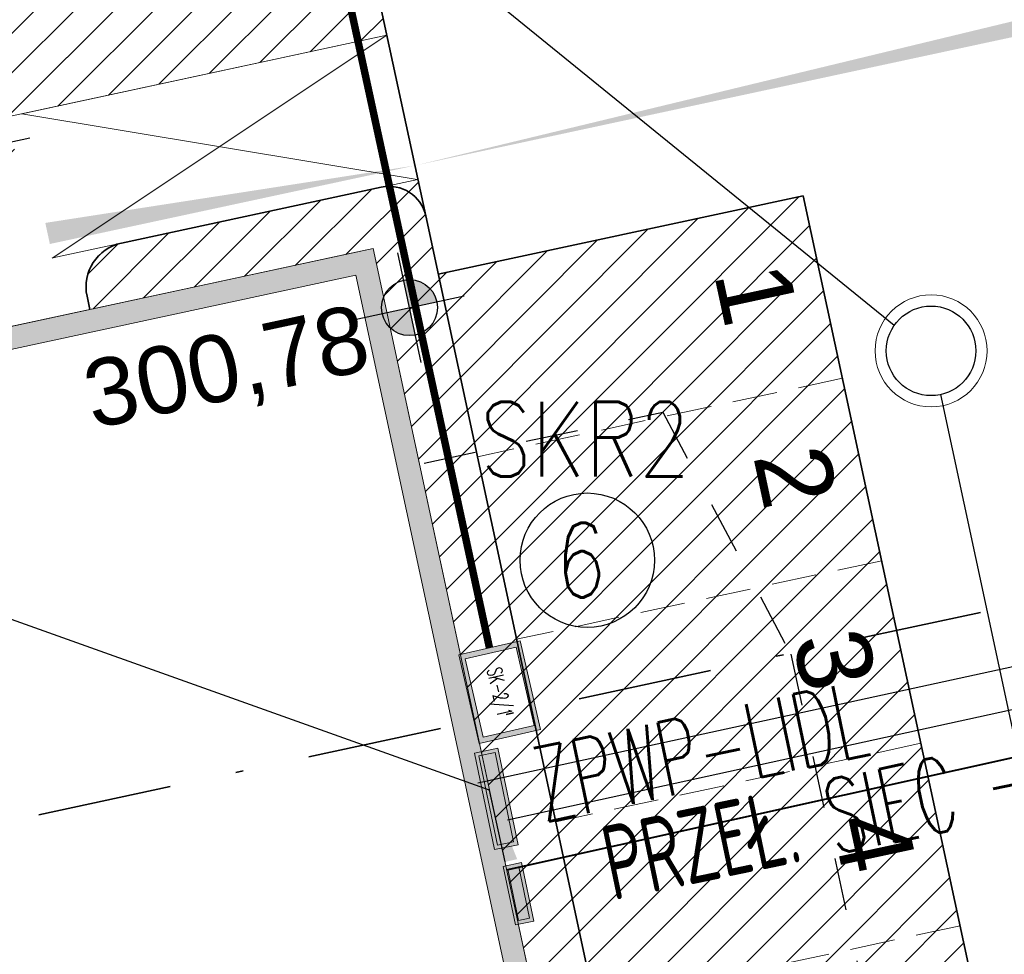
# Model space of a CAD drawing. Header units: metres. Extents: x 6567600 to 13135881, y 5574237 to 11149086.
# Tile 24 of 120: x 6567888 to 6567901, y 5574426 to 5574438. Entities that reach past the tile are written whole.
import ezdxf
from ezdxf import colors
from ezdxf.entities.mleader import LeaderData, LeaderLine
from ezdxf.enums import TextEntityAlignment as Align
from ezdxf.math import Vec2, Vec3

# ---------------------------------------------------------------- set-up
doc = ezdxf.new("R2010")
doc.units = ezdxf.units.M
for name, pattern in [('zzzxref_260316$0$KOR', [1.4, 0.7, -0.7]), ('zzzxref_260316$0$PR1183 Chorzów Metalowców V09_TT$0$Kropki i Kreski', [3.6, 1.8, -0.9000000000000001, 0, -0.8999999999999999]), ('zzzxref_260316$0$PR1183 Chorzów Metalowców V09_TT$0$Przerywana gęsta', [0.8999999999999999, 0.6, -0.2999999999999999])]:
    doc.linetypes.add(name, pattern=pattern)
for name, color, linetype in [('SEL_atrybut_bloku1', 7, 'Continuous'), ('SEL_atrybut_bloku2', 9, 'Continuous'), ('SEN_atrybut_bloku1', 7, 'Continuous'), ('SEN_atrybut_bloku2', 9, 'Continuous'), ('zzzxref_260316$0$PR1183 Chorzów Metalowców V09_TT$0$FORMA - Arch 01 - PZT 1 Strefy', 7, 'Continuous'), ('zzzxref_260316$0$PR1183 Chorzów Metalowców V09_TT$0$FORMA - Arch 01 - PZT 2 Budynki', 7, 'Continuous'), ('zzzxref_260316$0$PR1183 Chorzów Metalowców V09_TT$0$FORMA - Arch 01 - PZT-3 Ukształtowanie terenu', 7, 'Continuous'), ('zzzxref_260316$0$PR1183 Chorzów Metalowców V09_TT$0$FORMA - Arch 01 - PZT-3 Zagospodarowanie', 7, 'Continuous'), ('zzzxref_260316$0$PR1183 Chorzów Metalowców V09_TT$0$FORMA - Arch 01 - PZT-5 Opisy ogólne', 7, 'Continuous')]:
    doc.layers.add(name, color=color, linetype=linetype)
for name, color, linetype, lineweight in [('SEL_kanalizacja_kablowa_nN', 1, 'SEL_knN', 40), ('SEL_OPIS_legenda', 7, 'Continuous', 18), ('SEL_opis_odnosnik', 7, 'Continuous', 20), ('SEL_sieci_kable_nN', 1, 'SEL_eN', 30), ('SEL_zlacze_nN', 1, 'SEL_eN', 20), ('SEN_kanalizacja_kablowa', 30, 'SEN_t', 20), ('SEN_kanalizacja_kablowa_studnie', 30, 'Continuous', 20), ('SEN_studnia_kablowa_typ', 30, 'Continuous', 20), ('zzzxref_260316$0$_TT_KAN_S_ZEWN', 34, 'Continuous', 25), ('zzzxref_260316$0$_TT_WODA_PRZYLACZE', 150, 'zzzxref_260316$0$KOR', 25)]:
    doc.layers.add(name, color=color, linetype=linetype, lineweight=lineweight)
doc.layers.add('SEL_sieci_kable_nN_oswietlenie', color=7, linetype='SEL_eNN', lineweight=30, true_color=0xff7a7a)
doc.styles.add('ARIAL', font='ARIALN.TTF', dxfattribs={"width": 0.8})
doc.styles.add('ROMANS', font='romans.shx', dxfattribs={"width": 0.8})
doc.styles.add('zzzxref_260316$0$$TD_AUDIT_GENERATED_(B0E6E)', font='arial.ttf')
doc.styles.add('zzzxref_260316$0$$TD_AUDIT_GENERATED_(B0E75)', font='arial.ttf')
doc.linetypes.add('SEL_eN', pattern='A,5,["eN",ARIAL,S=1,R=0,X=1.8,Y=0.25],5', length=10)
doc.linetypes.add('SEL_eNN', pattern='A,5,["eNN",ARIAL,S=1,R=0,X=1.45,Y=0.25],5', length=10)
doc.linetypes.add('SEL_knN', pattern='A,5,["knN",ARIAL,S=1,R=0,X=1.8,Y=0.25],5', length=10)
doc.linetypes.add('SEN_t', pattern='A,5,["t",ARIAL,S=1,R=0,X=2.1,Y=0.25],5', length=10)
pattern_1 = [(45, (0, 1.250091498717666), (-0.2651650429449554, 0.2651650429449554), [])]

# ---------------------------------------------------------------- blocks, each defined once
blk = doc.blocks.new('zzzxref_260316$0$PR1183 Chorzów Metalowców V09_TT$0$Miejsca parkingowe 27[19]', base_point=(6567898.209538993, 5574434.529737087))
at = {"layer": 'zzzxref_260316$0$PR1183 Chorzów Metalowców V09_TT$0$FORMA - Arch 01 - PZT-3 Zagospodarowanie', "color": 7, "linetype": 'zzzxref_260316$0$PR1183 Chorzów Metalowców V09_TT$0$Przerywana gęsta', "lineweight": 13}
for p, q in [((6567898.734847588, 5574432.085549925), (6567893.846473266, 5574431.034932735)), ((6567899.260156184, 5574429.641362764), (6567894.371781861, 5574428.590745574)), ((6567899.785464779, 5574427.197175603), (6567894.897090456, 5574426.146558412)), ((6567900.310773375, 5574424.752988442), (6567895.422399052, 5574423.702371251))]:
    blk.add_line(p, q, dxfattribs=at)
at = {"layer": 'zzzxref_260316$0$PR1183 Chorzów Metalowców V09_TT$0$FORMA - Arch 01 - PZT-3 Zagospodarowanie', "color": 7, "lineweight": 13, "style": 'zzzxref_260316$0$$TD_AUDIT_GENERATED_(B0E75)'}
for tag, rotation, p in [('num_start_0', 282.1295861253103, (6567897.582646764, 5574433.214945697)), ('num_start_1', 282.1295861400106, (6567898.107955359, 5574430.770758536)), ('num_start_2', 282.1295860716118, (6567898.633263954, 5574428.318200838)), ('num_start_3', 282.1295861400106, (6567899.15857255, 5574425.882384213)), ('num_start_4', 282.1295861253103, (6567899.683881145, 5574423.429826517)), ('num_start_5', 282.1295861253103, (6567900.20918974, 5574420.985639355)), ('num_start_6', 282.1295861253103, (6567900.734498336, 5574418.549822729)), ('num_start_7', 282.1295861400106, (6567901.259806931, 5574416.09693021)), ('num_start_8', 282.1295861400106, (6567901.785115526, 5574413.652743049)), ('num_start_9', 282.129586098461, (6567902.310424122, 5574411.20889071)), ('num_start_10', 282.1295861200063, (6567902.835732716, 5574408.773074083)), ('num_start_11', 282.1295861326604, (6567903.361041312, 5574406.328886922)), ('num_start_12', 282.1295861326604, (6567903.886349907, 5574403.876329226))]:
    blk.add_attdef(tag, text='', height=1, rotation=rotation, dxfattribs=at).set_placement(p, align=Align.MIDDLE_CENTER)
blk = doc.blocks.new('zzzxref_260316$0$PR1183 Chorzów Metalowców V09_TT$0$Płaszczyzna odcinająca_1', base_point=(6567847.449009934, 5574417.530138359))
at = {"layer": 'zzzxref_260316$0$PR1183 Chorzów Metalowców V09_TT$0$FORMA - Arch 01 - PZT-5 Opisy ogólne', "color": 7, "linetype": 'zzzxref_260316$0$PR1183 Chorzów Metalowców V09_TT$0$Kropki i Kreski', "lineweight": 35}
blk.add_line((6567848.182266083, 5574417.687730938), (6567950.707772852, 5574439.72267605), dxfattribs=at)
blk = doc.blocks.new('zzzxref_260316$0$PR1183 Chorzów Metalowców V09_TT$0$Koty wysokościowe_36', base_point=(6567892.937171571, 5574433.03198273))
at = {"layer": 'zzzxref_260316$0$PR1183 Chorzów Metalowców V09_TT$0$FORMA - Arch 01 - PZT-3 Ukształtowanie terenu', "linetype": 'Continuous', "lineweight": 25}
for points in [[(6567892.937171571, 5574433.03198273), (6567893.303799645, 5574433.110779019), (6567893.24573771, 5574433.245083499), (6567893.140699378, 5574433.346945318), (6567893.004675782, 5574433.400856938), (6567892.858375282, 5574433.398610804)], [(6567892.937171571, 5574433.03198273), (6567892.570543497, 5574432.953186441), (6567892.628605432, 5574432.818881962), (6567892.733643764, 5574432.717020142), (6567892.86966736, 5574432.663108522), (6567893.01596786, 5574432.665354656)]]:
    blk.add_hatch(color=6, dxfattribs=at).paths.add_polyline_path(points)
at = {"layer": 'zzzxref_260316$0$PR1183 Chorzów Metalowców V09_TT$0$FORMA - Arch 01 - PZT-3 Ukształtowanie terenu', "color": 6, "linetype": 'Continuous', "lineweight": 25}
for p, q in [((6567893.09476415, 5574432.298726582), (6567892.779578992, 5574433.765238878)), ((6567892.203915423, 5574432.874390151), (6567893.670427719, 5574433.189575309))]:
    blk.add_line(p, q, dxfattribs=at)
blk.add_circle((6567892.937171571, 5574433.03198273), 0.375, dxfattribs=at)
at = {"layer": 'zzzxref_260316$0$PR1183 Chorzów Metalowców V09_TT$0$FORMA - Arch 01 - PZT-3 Ukształtowanie terenu', "color": 6, "lineweight": 25, "insert": (6567888.732807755, 5574431.241630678), "char_height": 0.8999999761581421, "attachment_point": 7, "rotation": 12.129586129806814, "style": 'zzzxref_260316$0$$TD_AUDIT_GENERATED_(B0E6E)'}
blk.add_mtext('\\A1;{\\pql;\\fArial|b0|i0|c238|p0;\\W1.000000;300,78}', dxfattribs=at)
blk = doc.blocks.new('zzzxref_260316$0$PR1183 Chorzów Metalowców V09_TT$0$Koty wysokościowe_35', base_point=(6567887.119701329, 5574435.146506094))
at = {"layer": 'zzzxref_260316$0$PR1183 Chorzów Metalowców V09_TT$0$FORMA - Arch 01 - PZT-3 Ukształtowanie terenu', "linetype": 'Continuous', "lineweight": 25}
for points in [[(6567887.119701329, 5574435.146506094), (6567887.486329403, 5574435.225302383), (6567887.428267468, 5574435.359606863), (6567887.323229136, 5574435.461468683), (6567887.18720554, 5574435.515380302), (6567887.04090504, 5574435.513134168)], [(6567887.119701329, 5574435.146506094), (6567886.753073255, 5574435.067709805), (6567886.81113519, 5574434.933405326), (6567886.916173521, 5574434.831543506), (6567887.052197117, 5574434.777631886), (6567887.198497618, 5574434.77987802)]]:
    blk.add_hatch(color=6, dxfattribs=at).paths.add_polyline_path(points)
at = {"layer": 'zzzxref_260316$0$PR1183 Chorzów Metalowców V09_TT$0$FORMA - Arch 01 - PZT-3 Ukształtowanie terenu', "color": 6, "linetype": 'Continuous', "lineweight": 25}
for p, q in [((6567887.277293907, 5574434.413249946), (6567886.96210875, 5574435.879762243)), ((6567886.386445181, 5574434.988913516), (6567887.852957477, 5574435.304098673))]:
    blk.add_line(p, q, dxfattribs=at)
blk.add_circle((6567887.119701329, 5574435.146506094), 0.375, dxfattribs=at)
at = {"layer": 'zzzxref_260316$0$PR1183 Chorzów Metalowców V09_TT$0$FORMA - Arch 01 - PZT-3 Ukształtowanie terenu', "color": 6, "lineweight": 25, "insert": (6567882.915337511, 5574433.356154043), "char_height": 0.8999999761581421, "attachment_point": 7, "rotation": 12.129586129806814, "style": 'zzzxref_260316$0$$TD_AUDIT_GENERATED_(B0E6E)'}
blk.add_mtext('\\A1;{\\pql;\\fArial|b0|i0|c238|p0;\\W1.000000;300,78}', dxfattribs=at)
blk = doc.blocks.new('zzzxref_260316$0$PR1183 Chorzów Metalowców V09_TT$0$Ściana_3', base_point=(6567892.450274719, 5574433.822076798))
at = {"layer": 'zzzxref_260316$0$PR1183 Chorzów Metalowców V09_TT$0$FORMA - Arch 01 - PZT 2 Budynki', "linetype": 'Continuous', "lineweight": 0, "true_color": 0x000000}
for points in [[(6567887.434290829, 5574432.437183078), (6567892.220009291, 5574433.465737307), (6567892.156972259, 5574433.759039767), (6567887.371253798, 5574432.730485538)], [(6567887.371253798, 5574432.730485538), (6567887.077951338, 5574432.667448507), (6567887.140988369, 5574432.374146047)], [(6567887.371253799, 5574432.730485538), (6567887.140988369, 5574432.374146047), (6567887.434290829, 5574432.437183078)]]:
    blk.add_hatch(color=18, dxfattribs=at).paths.add_polyline_path(points)
at = {"layer": 'zzzxref_260316$0$PR1183 Chorzów Metalowców V09_TT$0$FORMA - Arch 01 - PZT 2 Budynki', "color": 7, "linetype": 'Continuous', "lineweight": 18, "flags": 128}
for points in [[(6567892.156972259, 5574433.759039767), (6567887.371253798, 5574432.730485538)], [(6567887.140988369, 5574432.374146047), (6567892.220009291, 5574433.465737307)], [(6567887.140988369, 5574432.374146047), (6567887.077951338, 5574432.667448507)]]:
    blk.add_lwpolyline(points, dxfattribs=at)
blk = doc.blocks.new('zzzxref_260316$0$PR1183 Chorzów Metalowców V09_TT$0$Ściana_2', base_point=(6567903.660360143, 5574381.663122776))
at = {"layer": 'zzzxref_260316$0$PR1183 Chorzów Metalowców V09_TT$0$FORMA - Arch 01 - PZT 2 Budynki', "linetype": 'Continuous', "lineweight": 0, "true_color": 0x000000}
for points in [[(6567892.450274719, 5574433.822076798), (6567892.156972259, 5574433.759039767), (6567892.220009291, 5574433.465737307)], [(6567892.220009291, 5574433.465737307), (6567892.51331175, 5574433.528774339), (6567892.45027472, 5574433.822076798)], [(6567892.220009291, 5574433.465737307), (6567903.304020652, 5574381.893388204), (6567903.597323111, 5574381.956425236), (6567892.51331175, 5574433.528774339)]]:
    blk.add_hatch(color=18, dxfattribs=at).paths.add_polyline_path(points)
at = {"layer": 'zzzxref_260316$0$PR1183 Chorzów Metalowców V09_TT$0$FORMA - Arch 01 - PZT 2 Budynki', "color": 7, "linetype": 'Continuous', "lineweight": 18, "flags": 128}
for points in [[(6567892.450274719, 5574433.822076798), (6567892.156972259, 5574433.759039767)], [(6567903.660360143, 5574381.663122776), (6567892.450274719, 5574433.822076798)], [(6567892.220009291, 5574433.465737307), (6567903.304020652, 5574381.893388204)]]:
    blk.add_lwpolyline(points, dxfattribs=at)
blk = doc.blocks.new('zzzxref_260316')
at = {"layer": 'zzzxref_260316$0$PR1183 Chorzów Metalowców V09_TT$0$FORMA - Arch 01 - PZT 1 Strefy', "linetype": 'Continuous', "lineweight": 0, "true_color": 0x577933}
h = blk.add_hatch(dxfattribs=at)
h.set_pattern_fill('ANSI31', color=77, scale=3, style=0)
h.set_pattern_definition(pattern_1)
h.paths.add_polyline_path([(6567874.014055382, 5574370.037197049), (6567903.730000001, 5574376.760091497), (6567926.870000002, 5574389.480091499), (6567941.769343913, 5574411.258283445), (6567945.870000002, 5574426.930091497), (6567946.274437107, 5574439.040735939), (6567944.961367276, 5574439.567845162), (6567943.08999675, 5574448.275069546), (6567939.696084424, 5574459.297750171), (6567938.856213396, 5574458.436835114), (6567945.454089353, 5574427.737844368), (6567940.56571503, 5574426.687227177), (6567942.208358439, 5574419.044237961, -0.1983490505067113), (6567940.832748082, 5574411.512651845), (6567926.815433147, 5574391.017852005), (6567903.432510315, 5574378.164317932), (6567873.643360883, 5574371.761986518)])
at = {"layer": 'zzzxref_260316$0$PR1183 Chorzów Metalowców V09_TT$0$FORMA - Arch 01 - PZT 1 Strefy', "linetype": 'Continuous', "lineweight": 0, "true_color": 0x606060}
h = blk.add_hatch(dxfattribs=at)
h.set_pattern_fill('ANSI31', color=251, scale=3, style=0)
h.set_pattern_definition(pattern_1)
h.paths.add_polyline_path([(6567871.896682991, 5574369.582128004), (6567874.014055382, 5574370.037197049), (6567873.643361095, 5574371.761985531), (6567903.421841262, 5574378.162019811), (6567909.835167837, 5574381.687409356), (6567906.331358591, 5574397.990141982), (6567901.443586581, 5574396.939654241), (6567900.63787817, 5574400.688502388, 0.414213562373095), (6567899.92519919, 5574401.149033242), (6567899.749217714, 5574401.111211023), (6567903.660360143, 5574382.913214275), (6567879.003400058, 5574377.613901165), (6567879.524506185, 5574375.189267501), (6567879.509841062, 5574375.18611565), (6567873.198949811, 5574373.829768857), (6567872.677843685, 5574376.25440252), (6567872.545857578, 5574376.226035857), (6567856.578593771, 5574450.519473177), (6567867.702097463, 5574452.910143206), (6567867.643767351, 5574453.191731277), (6567854.541985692, 5574450.477737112), (6567857.367433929, 5574437.330895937), (6567857.331150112, 5574437.353508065), (6567866.955327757, 5574392.573560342), (6567867.300877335, 5574390.965766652), (6567869.023251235, 5574382.951802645), (6567871.013384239, 5574373.69199312), (6567871.081577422, 5574373.374699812), (6567871.525988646, 5574371.306916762)])
h = blk.add_hatch(dxfattribs=at)
h.set_pattern_fill('ANSI31', color=251, scale=3, style=0)
h.set_pattern_definition(pattern_1)
h.paths.add_polyline_path([(6567873.81264355, 5574449.060324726), (6567873.254378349, 5574449.421073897), (6567868.66400461, 5574448.434503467), (6567868.964886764, 5574447.034534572), (6567883.876875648, 5574450.23942809), (6567887.039258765, 5574435.525303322), (6567887.21524024, 5574435.563125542, 0.4145953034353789), (6567887.675547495, 5574436.275756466), (6567884.647233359, 5574450.366077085), (6567889.726049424, 5574451.45961729, 0.4137379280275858), (6567888.538699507, 5574452.225175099)])
at = {"layer": 'zzzxref_260316$0$PR1183 Chorzów Metalowców V09_TT$0$FORMA - Arch 01 - PZT 1 Strefy', "linetype": 'Continuous', "lineweight": 0, "true_color": 0x4b7a78}
h = blk.add_hatch(dxfattribs=at)
h.set_pattern_fill('ANSI31', color=137, scale=3, style=0)
h.set_pattern_definition(pattern_1)
h.paths.add_polyline_path([(6567889.726477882, 5574451.457716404), (6567884.647233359, 5574450.366077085), (6567887.555077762, 5574436.836285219), (6567892.634322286, 5574437.927924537)])
at = {"layer": 'zzzxref_260316$0$PR1183 Chorzów Metalowców V09_TT$0$FORMA - Arch 01 - PZT 1 Strefy', "linetype": 'Continuous', "lineweight": 0, "true_color": 0x606060}
h = blk.add_hatch(dxfattribs=at)
h.set_pattern_fill('ANSI31', color=251, scale=3, style=0)
h.set_pattern_definition(pattern_1)
h.paths.add_polyline_path([(6567889.079604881, 5574435.145549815, 0.414213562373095), (6567888.619074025, 5574434.432870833), (6567888.656896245, 5574434.256889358), (6567892.450274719, 5574435.072168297), (6567899.48247792, 5574402.352313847), (6567899.658459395, 5574402.390136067, 0.414213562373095), (6567900.11899025, 5574403.102815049), (6567893.175038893, 5574435.412046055), (6567893.048964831, 5574435.998650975)])
at = {"layer": 'zzzxref_260316$0$PR1183 Chorzów Metalowców V09_TT$0$FORMA - Arch 01 - PZT 1 Strefy', "linetype": 'Continuous', "lineweight": 0, "true_color": 0x4b7a78}
h = blk.add_hatch(dxfattribs=at)
h.set_pattern_fill('ANSI31', color=137, scale=3, style=0)
h.set_pattern_definition(pattern_1)
h.paths.add_polyline_path([(6567893.321766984, 5574434.729340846), (6567900.11899025, 5574403.102815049, -0.06380948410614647), (6567900.131825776, 5574402.950834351), (6567905.038550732, 5574404.005395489), (6567898.209538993, 5574435.779828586)])
at = {"layer": 'zzzxref_260316$0$PR1183 Chorzów Metalowców V09_TT$0$FORMA - Arch 01 - PZT-3 Zagospodarowanie', "linetype": 'Continuous', "lineweight": 5}
for points in [[(6567904.191076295, 5574438.882772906), (6567893.009075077, 5574436.184252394), (6567904.251733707, 5574438.600542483)], [(6567888.060645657, 5574435.415995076), (6567893.009075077, 5574436.184252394), (6567888.121303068, 5574435.133764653)]]:
    blk.add_hatch(color=7, dxfattribs=at).paths.add_polyline_path(points)
at = {"layer": 'zzzxref_260316$0$_TT_KAN_S_ZEWN'}
blk.add_line((6567890.495911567, 5574441.300643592), (6567899.428976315, 5574434.045407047), dxfattribs=at)
blk.add_lwpolyline([(6567900.04758387, 5574433.116149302), (6567902.393040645, 5574422.203089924)], dxfattribs=at)
at = {"layer": 'zzzxref_260316$0$_TT_KAN_S_ZEWN', "lineweight": 13}
blk.add_circle((6567899.921509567, 5574433.702754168), 0.749999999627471, dxfattribs=at)
at = {"layer": 'zzzxref_260316$0$_TT_KAN_S_ZEWN', "lineweight": 30}
blk.add_circle((6567899.921509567, 5574433.702754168), 0.599999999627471, dxfattribs=at)
at = {"layer": 'zzzxref_260316$0$_TT_WODA_PRZYLACZE'}
blk.add_lwpolyline([(6567893.132493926, 5574432.199828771), (6567896.328352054, 5574432.88227367), (6567898.043454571, 5574429.641113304), (6567908.456826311, 5574381.189156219), (6567910.259202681, 5574377.083080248)], dxfattribs=at)
at = {"layer": 'zzzxref_260316$0$PR1183 Chorzów Metalowców V09_TT$0$FORMA - Arch 01 - PZT 1 Strefy', "color": 131, "linetype": 'Continuous', "lineweight": 13, "true_color": 0x97f4f0}
for p, q in [((6567892.634322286, 5574437.927924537), (6567889.726477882, 5574451.457716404)), ((6567887.555077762, 5574436.836285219), (6567892.634322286, 5574437.927924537)), ((6567898.209538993, 5574435.779828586), (6567893.321766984, 5574434.729340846)), ((6567905.038550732, 5574404.005395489), (6567898.209538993, 5574435.779828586)), ((6567893.321766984, 5574434.729340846), (6567900.11899025, 5574403.102815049))]:
    blk.add_line(p, q, dxfattribs=at)
at = {"layer": 'zzzxref_260316$0$PR1183 Chorzów Metalowców V09_TT$0$FORMA - Arch 01 - PZT 1 Strefy', "color": 254, "linetype": 'Continuous', "lineweight": 13, "true_color": 0xd2d2ff}
for p, q in [((6567889.726477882, 5574451.457716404), (6567892.634322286, 5574437.927924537)), ((6567892.634322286, 5574437.927924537), (6567887.555077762, 5574436.836285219)), ((6567889.079604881, 5574435.145549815), (6567893.048964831, 5574435.998650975)), ((6567893.048964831, 5574435.998650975), (6567893.321766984, 5574434.729340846)), ((6567893.321766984, 5574434.729340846), (6567898.209538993, 5574435.779828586)), ((6567898.209538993, 5574435.779828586), (6567906.331358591, 5574397.990141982)), ((6567888.656896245, 5574434.256889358), (6567888.619074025, 5574434.432870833)), ((6567887.371253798, 5574433.980577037), (6567888.656896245, 5574434.256889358))]:
    blk.add_line(p, q, dxfattribs=at)
at = {"layer": 'zzzxref_260316$0$PR1183 Chorzów Metalowców V09_TT$0$FORMA - Arch 01 - PZT 1 Strefy', "color": 9, "linetype": 'Continuous', "lineweight": 13}
for p, q in [((6567893.048964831, 5574435.998650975), (6567889.079604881, 5574435.145549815)), ((6567893.175038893, 5574435.412046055), (6567893.048964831, 5574435.998650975)), ((6567900.11899025, 5574403.102815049), (6567893.175038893, 5574435.412046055)), ((6567888.656896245, 5574434.256889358), (6567892.450274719, 5574435.072168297)), ((6567892.450274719, 5574435.072168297), (6567899.48247792, 5574402.352313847)), ((6567888.619074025, 5574434.432870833), (6567888.656896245, 5574434.256889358))]:
    blk.add_line(p, q, dxfattribs=at)
at = {"layer": 'zzzxref_260316$0$PR1183 Chorzów Metalowców V09_TT$0$FORMA - Arch 01 - PZT 1 Strefy', "color": 254, "linetype": 'Continuous', "lineweight": 0, "true_color": 0xe3cfb5}
for p, q in [((6567892.450274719, 5574435.072168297), (6567887.371253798, 5574433.980577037)), ((6567903.660360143, 5574382.913214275), (6567892.450274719, 5574435.072168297))]:
    blk.add_line(p, q, dxfattribs=at)
at = {"layer": 'zzzxref_260316$0$PR1183 Chorzów Metalowców V09_TT$0$FORMA - Arch 01 - PZT 1 Strefy', "color": 9, "linetype": 'Continuous', "lineweight": 13}
blk.add_arc((6567889.205678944, 5574434.558944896), 0.6000000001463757, 102.1295860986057, 192.1295862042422, dxfattribs=at)
at = {"layer": 'zzzxref_260316$0$PR1183 Chorzów Metalowców V09_TT$0$FORMA - Arch 01 - PZT 1 Strefy', "color": 254, "linetype": 'Continuous', "lineweight": 13, "true_color": 0xd2d2ff}
blk.add_arc((6567889.205678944, 5574434.558944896), 0.6000000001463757, 102.1295860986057, 192.1295860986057, dxfattribs=at)
at = {"layer": 'zzzxref_260316$0$PR1183 Chorzów Metalowców V09_TT$0$FORMA - Arch 01 - PZT-3 Zagospodarowanie', "color": 7, "linetype": 'Continuous', "lineweight": 35}
for p, q in [((6567893.154026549, 5574435.509813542), (6567889.726477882, 5574451.457716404)), ((6567889.079604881, 5574435.145549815), (6567892.560127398, 5574435.893589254)), ((6567898.209538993, 5574435.779828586), (6567893.32116467, 5574434.729211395)), ((6567898.209538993, 5574435.779828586), (6567909.833925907, 5574381.693187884)), ((6567893.154026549, 5574435.509813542), (6567900.11899025, 5574403.102815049)), ((6567888.619074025, 5574434.432870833), (6567888.656896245, 5574434.256889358))]:
    blk.add_line(p, q, dxfattribs=at)
at = {"layer": 'zzzxref_260316$0$PR1183 Chorzów Metalowców V09_TT$0$FORMA - Arch 01 - PZT-3 Zagospodarowanie', "color": 8, "linetype": 'Continuous', "lineweight": 13}
for p, q in [((6567892.634322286, 5574437.927924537), (6567887.745947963, 5574436.877307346)), ((6567892.634322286, 5574437.927924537), (6567888.150978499, 5574434.945967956)), ((6567887.745947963, 5574436.877307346), (6567893.039352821, 5574435.996585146)), ((6567893.048964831, 5574435.998650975), (6567888.160590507, 5574434.948033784))]:
    blk.add_line(p, q, dxfattribs=at)
at = {"layer": 'zzzxref_260316$0$PR1183 Chorzów Metalowców V09_TT$0$FORMA - Arch 01 - PZT-3 Zagospodarowanie', "color": 7, "linetype": 'Continuous', "lineweight": 35}
for centre, radius, start, end in [((6567892.665189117, 5574435.404751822), 0.4999999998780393, 12.12958614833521, 102.1295861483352), ((6567889.205678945, 5574434.558944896), 0.600000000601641, 102.1295862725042, 192.1295860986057)]:
    blk.add_arc(centre, radius, start, end, dxfattribs=at)
at = {"layer": 'zzzxref_260316$0$PR1183 Chorzów Metalowców V09_TT$0$FORMA - Arch 01 - PZT 2 Budynki', "color": 7, "lineweight": 18}
for name, p in [('zzzxref_260316$0$PR1183 Chorzów Metalowców V09_TT$0$Ściana_3', (6567892.450274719, 5574435.072168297)), ('zzzxref_260316$0$PR1183 Chorzów Metalowców V09_TT$0$Ściana_2', (6567903.660360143, 5574382.913214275))]:
    blk.add_blockref(name, p, dxfattribs=at)
at = {"layer": 'zzzxref_260316$0$PR1183 Chorzów Metalowców V09_TT$0$FORMA - Arch 01 - PZT-3 Ukształtowanie terenu', "color": 6, "lineweight": 25}
for name, p in [('zzzxref_260316$0$PR1183 Chorzów Metalowców V09_TT$0$Koty wysokościowe_35', (6567887.119701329, 5574436.396597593)), ('zzzxref_260316$0$PR1183 Chorzów Metalowców V09_TT$0$Koty wysokościowe_36', (6567892.937171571, 5574434.282074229))]:
    blk.add_blockref(name, p, dxfattribs=at)
at = {"layer": 'zzzxref_260316$0$PR1183 Chorzów Metalowców V09_TT$0$FORMA - Arch 01 - PZT-3 Zagospodarowanie', "color": 7, "linetype": 'zzzxref_260316$0$PR1183 Chorzów Metalowców V09_TT$0$Przerywana gęsta', "lineweight": 15}
ref = blk.add_blockref('zzzxref_260316$0$PR1183 Chorzów Metalowców V09_TT$0$Miejsca parkingowe 27[19]', (6567898.209538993, 5574435.779828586), dxfattribs=at)
ref.add_attrib('num_start', '1', dxfattribs={"color": 7, "lineweight": 13, "height": 1, "rotation": 282.1295861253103, "style": 'zzzxref_260316$0$$TD_AUDIT_GENERATED_(B0E75)'}).set_placement((6567897.582646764, 5574434.465037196), align=Align.MIDDLE_CENTER)
ref.add_attrib('num_start_1', '2', dxfattribs={"color": 7, "lineweight": 13, "height": 1, "rotation": 282.1295861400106, "style": 'zzzxref_260316$0$$TD_AUDIT_GENERATED_(B0E75)'}).set_placement((6567898.107955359, 5574432.020850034), align=Align.MIDDLE_CENTER)
ref.add_attrib('num_start_2', '3', dxfattribs={"color": 7, "lineweight": 13, "height": 0.9999999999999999, "rotation": 282.1295860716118, "style": 'zzzxref_260316$0$$TD_AUDIT_GENERATED_(B0E75)'}).set_placement((6567898.633263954, 5574429.568292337), align=Align.MIDDLE_CENTER)
ref.add_attrib('num_start_3', '4', dxfattribs={"color": 7, "lineweight": 13, "height": 1, "rotation": 282.1295861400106, "style": 'zzzxref_260316$0$$TD_AUDIT_GENERATED_(B0E75)'}).set_placement((6567899.15857255, 5574427.132475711), align=Align.MIDDLE_CENTER)
at = {"layer": 'zzzxref_260316$0$PR1183 Chorzów Metalowców V09_TT$0$FORMA - Arch 01 - PZT-5 Opisy ogólne', "color": 7, "lineweight": 35}
blk.add_blockref('zzzxref_260316$0$PR1183 Chorzów Metalowców V09_TT$0$Płaszczyzna odcinająca_1', (6567847.449009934, 5574418.780229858), dxfattribs=at)
blk = doc.blocks.new('*U3013')
blk.add_hatch(color=256).paths.add_polyline_path([(0.6600000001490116, 0.3200000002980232), (-0.6600000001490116, 0.3200000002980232), (-0.6600000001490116, 0), (0.6600000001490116, 0)])
for points in [[(-0.6600000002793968, 0.3199999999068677), (0.6600000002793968, 0.3199999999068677), (0.6600000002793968, 0), (-0.6600000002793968, 0)], [(-0.61, 0.2700000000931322), (0.61, 0.2700000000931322), (0.61, 0.05000000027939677), (-0.61, 0.05000000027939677)]]:
    blk.add_lwpolyline(points, close=True)
at = {"layer": 'SEL_atrybut_bloku1', "style": 'ROMANS', "width": 0.6, "flags": 8}
blk.add_attdef('TYP', text='', height=1, dxfattribs=at).set_placement((0, 0.4499999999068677), align=Align.CENTER)
at = {"layer": 'SEL_atrybut_bloku2', "style": 'ROMANS', "width": 0.6, "flags": 8}
for tag, p in [('OPIS1', (0, -0.9499999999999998)), ('OPIS2', (0, -1.95))]:
    blk.add_attdef(tag, text='', height=0.75, dxfattribs=at).set_placement(p, align=Align.CENTER)
blk = doc.blocks.new('*U3014')
blk.add_hatch(color=256).paths.add_polyline_path([(0.400000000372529, 0.25), (-0.400000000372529, 0.25), (-0.400000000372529, 0), (0.400000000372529, 0)])
for points in [[(-0.4000000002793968, 0.2499999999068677), (0.4000000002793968, 0.2499999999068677), (0.4000000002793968, 0), (-0.4000000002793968, 0)], [(-0.35, 0.2000000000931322), (0.35, 0.2000000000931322), (0.35, 0.05000000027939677), (-0.35, 0.05000000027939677)]]:
    blk.add_lwpolyline(points, close=True)
at = {"layer": 'SEL_atrybut_bloku1', "style": 'ROMANS', "width": 0.6, "flags": 8}
blk.add_attdef('TYP', text='', height=1, dxfattribs=at).set_placement((0, 0.4499999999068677), align=Align.CENTER)
at = {"layer": 'SEL_atrybut_bloku2', "style": 'ROMANS', "width": 0.6, "flags": 8}
for tag, p in [('OPIS1', (0, -0.9499999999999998)), ('OPIS2', (0, -1.95))]:
    blk.add_attdef(tag, text='', height=0.75, dxfattribs=at).set_placement(p, align=Align.CENTER)
blk = doc.blocks.new('studnia_SK2_1')
at = {"linetype": 'Continuous'}
h = blk.add_hatch(color=256, dxfattribs=at)
h.paths.add_polyline_path([(-0.6100000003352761, 0.8399999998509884), (-0.6100000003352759, 1.110223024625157e-16), (0.6099999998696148, 0), (0.6099999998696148, 0.8399999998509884)])
h.paths.add_polyline_path([(0.5399999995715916, 0.7700000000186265), (0.5399999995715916, 0.06999999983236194), (-0.5400000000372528, 0.06999999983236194), (-0.5400000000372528, 0.7700000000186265)], flags=16)
for points in [[(-0.6100000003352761, 0.8399999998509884), (0.6099999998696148, 0.8399999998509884), (0.6099999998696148, 0), (-0.6100000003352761, 0)], [(-0.5400000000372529, 0.7700000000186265), (0.5399999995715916, 0.7700000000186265), (0.5399999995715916, 0.06999999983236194), (-0.5400000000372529, 0.06999999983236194)]]:
    blk.add_lwpolyline(points, close=True, dxfattribs=at)
at = {"linetype": 'Continuous', "flags": 128}
for points in [[(-0.6100000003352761, 0.8399999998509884), (0.6099999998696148, 0.8399999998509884), (0.6099999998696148, 0), (-0.6100000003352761, 0), (-0.6100000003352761, 0.8399999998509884)], [(-0.5400000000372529, 0.7700000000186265), (0.5399999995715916, 0.7700000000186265), (0.5399999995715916, 0.06999999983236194), (-0.5400000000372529, 0.06999999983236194), (-0.5400000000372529, 0.7700000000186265)]]:
    blk.add_lwpolyline(points, dxfattribs=at)
at = {"layer": 'SEN_atrybut_bloku1', "style": 'ROMANS', "width": 0.6, "flags": 8}
blk.add_attdef('TYP', text='', height=1, dxfattribs=at).set_placement((0, 0.9399999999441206), align=Align.CENTER)
at = {"layer": 'SEN_atrybut_bloku2', "style": 'ROMANS', "width": 0.6, "flags": 8}
for tag, p in [('OPIS1', (0, -0.8500000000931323)), ('OPIS2', (0, -1.700000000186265))]:
    blk.add_attdef(tag, text='', height=0.75, dxfattribs=at).set_placement(p, align=Align.CENTER)
at = {"layer": 'SEN_studnia_kablowa_typ', "color": 0, "style": 'ROMANS', "width": 0.6}
blk.add_text('SK-2/1', height=0.2, dxfattribs=at).set_placement((0, 0.4199999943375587), align=Align.MIDDLE_CENTER)

msp = doc.modelspace()

# ---------------------------------------------------------------- linework, layer by layer
at = {"layer": 'SEL_kanalizacja_kablowa_nN', "ltscale": 0.5}
msp.add_lwpolyline([(6567894.237783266, 5574426.755141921), (6567943.904816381, 5574437.773366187)], dxfattribs=at)
at = {"layer": 'SEL_sieci_kable_nN', "ltscale": 0.8}
msp.add_lwpolyline([(6567894.250744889, 5574427.424751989), (6567943.294394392, 5574438.14721053), (6567944.507496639, 5574439.693594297), (6567940.279627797, 5574459.448667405), (6567940.540659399, 5574460.121941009)], dxfattribs=at)

# ---------------------------------------------------------------- block references
at = {"ltscale": 0.5}
msp.add_blockref('zzzxref_260316', (0, 0), dxfattribs=at)

# ---------------------------------------------------------------- texts
at = {"layer": 'SEL_OPIS_legenda', "lineweight": 30, "style": 'ROMANS', "width": 0.8}
msp.add_text('6', height=1, dxfattribs=at).set_placement((6567894.888774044, 5574430.399321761))

# ---------------------------------------------------------------- next in the draw order: leaders
at = {"layer": 'SEL_opis_odnosnik'}
ml = msp.add_multileader_mtext('Standard', dxfattribs=at)
ml.set_content('Rozdzielnia przeciwpożąrowego wyłącznika prądu\\P+ złącze kablowe sieć -agregat', color=256, style='ROMANS')
ml.set_leader_properties()
ml.build(insert=Vec2(0, 0))
ml.multileader.update_dxf_attribs({"text_left_attachment_type": 6, "text_right_attachment_type": 6, "dogleg_length": 1, "arrow_head_size": 1})
ctx = ml.context
ctx.base_point, ctx.char_height, ctx.arrow_head_size, ctx.landing_gap_size, ctx.plane_origin, ctx.plane_x_axis, ctx.plane_y_axis = Vec3(6567871.290682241, 5574430.962805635), 1, 1, 0.09, Vec3(6567748.767839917, 5574434.647978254), Vec3(1, -2.449293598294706e-16), Vec3(2.449293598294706e-16, 1)
ctx.left_attachment, ctx.right_attachment = 6, 6
notes = []
notes.append((ctx, [(1, (1, 1, 0), (6567885.462874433, 5574430.869512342), (-1, 2.449293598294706e-16), 1, [(3, [(6567894.005188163, 5574427.837282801), (6567894.008712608, 5574427.821172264)], 0, [])])]))
ctx.mtext.insert, ctx.mtext.width, ctx.mtext.defined_height, ctx.mtext.line_spacing_style, ctx.mtext.flow_direction = Vec3(6567871.380682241, 5574432.162805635), 13.94861520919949, 3.104396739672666e-10, 2, 5
ctx.mtext.has_bg_fill, ctx.mtext.bg_color, ctx.mtext.bg_scale_factor, ctx.mtext.bg_transparency, ctx.mtext.use_window_bg_color = 1, -1023410145, 1.5, 0, 0
for ctx, leaders in notes:
    for number, flags, end, landing, length, lines in leaders:
        leader = LeaderData()
        leader.index, (leader.has_last_leader_line, leader.has_dogleg_vector, leader.attachment_direction) = number, flags
        leader.last_leader_point, leader.dogleg_vector, leader.dogleg_length = Vec3(end), Vec3(landing), length
        for number, points, colour, breaks in lines:
            line = LeaderLine()
            line.index, line.vertices, line.color, line.breaks = number, Vec3.list(points), colors.encode_raw_color(colour), breaks
            leader.lines.append(line)
        ctx.leaders.append(leader)

# ---------------------------------------------------------------- next in the draw order: linework, layer by layer
at = {"layer": 'SEL_OPIS_legenda', "lineweight": 30, "ltscale": 0.5}
msp.add_circle((6567895.317345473, 5574430.89932176), 0.900000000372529, dxfattribs=at)
at = {"layer": 'SEL_sieci_kable_nN_oswietlenie', "ltscale": 0.8}
msp.add_lwpolyline([(6567893.853968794, 5574427.918068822), (6567927.719980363, 5574435.283960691)], dxfattribs=at)
at = {"layer": 'SEN_kanalizacja_kablowa', "ltscale": 0.5, "const_width": 0.1}
msp.add_lwpolyline([(6567885.105996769, 5574470.799117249), (6567894.007943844, 5574429.726931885)], dxfattribs=at)

# ---------------------------------------------------------------- next in the draw order: block references
at = {"layer": 'SEL_zlacze_nN'}
ref = msp.add_blockref('*U3013', (6567893.942925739, 5574427.670978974), dxfattribs=dict(at, rotation=281.7601638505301))
ref.add_attrib('TYP', 'ZPWP-LIDL', dxfattribs={"layer": 'SEL_atrybut_bloku1', "height": 0.9999999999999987, "rotation": 11.76016385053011, "style": 'ROMANS', "width": 0.6000000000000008}).set_placement((6567896.93307869, 5574427.84412537), align=Align.CENTER)
ref = msp.add_blockref('*U3014', (6567894.275308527, 5574426.407662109), dxfattribs=dict(at, rotation=281.7601638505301))
ref.add_attrib('TYP', 'PRZEŁ. SIEC -AGREG.', (6567895.657148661, 5574426.338133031), dxfattribs={"layer": 'SEL_atrybut_bloku1', "height": 0.9999999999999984, "rotation": 11.76016385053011, "style": 'ROMANS', "width": 0.6000000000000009})
at = {"layer": 'SEN_kanalizacja_kablowa_studnie', "rotation": 282.9269787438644}
msp.add_blockref('studnia_SK2_1', (6567893.735050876, 5574429.038433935), dxfattribs=at)

# ---------------------------------------------------------------- next in the draw order: texts
at = {"layer": 'SEL_OPIS_legenda', "lineweight": 30, "style": 'ROMANS', "width": 0.8}
msp.add_text('SKR2', height=1, dxfattribs=at).set_placement((6567893.884432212, 5574432.019157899))

doc.saveas('drawing.dxf')
